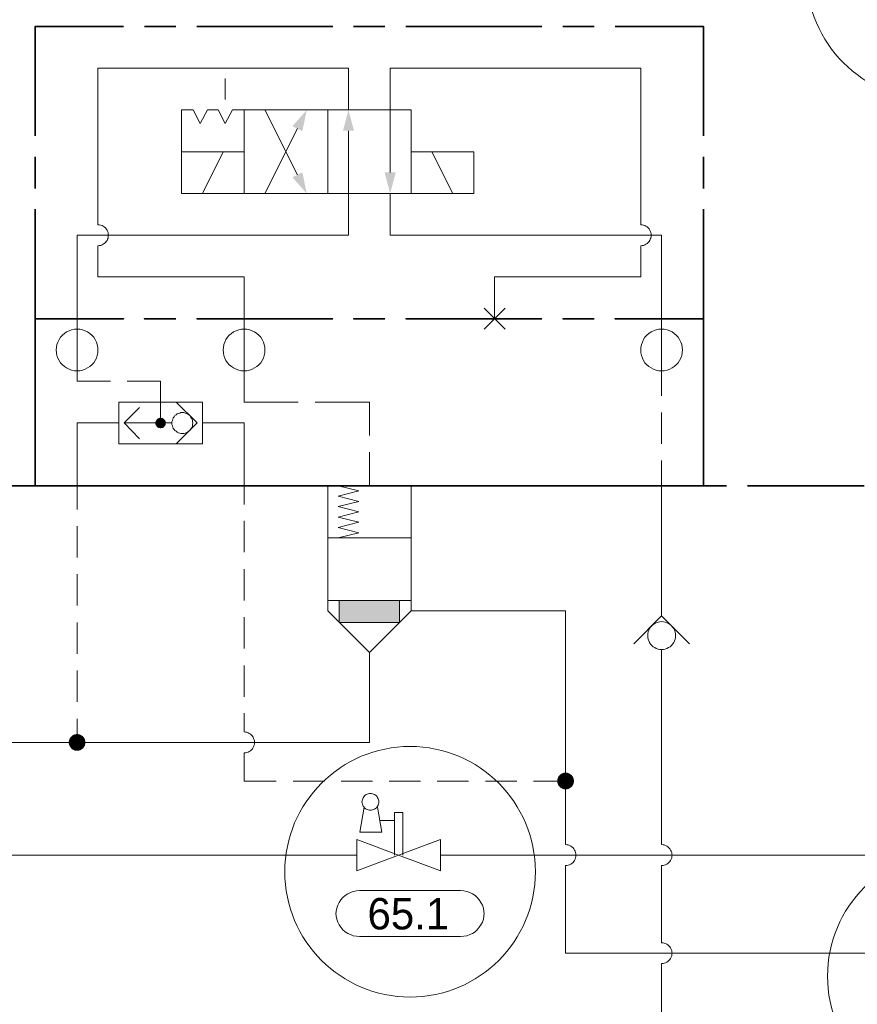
# Model space of a CAD drawing. Header units: millimetres. Extents: x 0 to 203, y 0 to 47.
# Tile 125 of 196: x 147.77 to 150.93, y 17.12 to 20.83. Entities that reach past the tile are written whole.
import ezdxf

# ---------------------------------------------------------------- set-up
doc = ezdxf.new("R2010")
doc.units = ezdxf.units.MM
for name, color, linetype in [('PDF_Geomertry', 7, 'Continuous'), ('PDF_Solid Fills', 7, 'Continuous'), ('PDF_Text', 7, 'Continuous')]:
    doc.layers.add(name, color=color, linetype=linetype)
doc.styles.add('PDF Arial', font='txt')

msp = doc.modelspace()

# ---------------------------------------------------------------- hatches: boundary and pattern name
at = {"layer": 'PDF_Solid Fills', "transparency": 33554559}
for points in [[(148.304, 19.3104), (148.2846, 19.3124), (148.2852, 19.3151)], [(148.304, 19.3104), (148.2852, 19.3151), (148.286, 19.3174)], [(148.304, 19.3104), (148.286, 19.3174), (148.2874, 19.3201)], [(148.304, 19.3104), (148.2874, 19.3201), (148.2888, 19.3221)], [(148.304, 19.3104), (148.2888, 19.3221), (148.2902, 19.3243)], [(148.304, 19.3104), (148.2902, 19.3243), (148.2921, 19.3257)], [(148.304, 19.3104), (148.2921, 19.3257), (148.2943, 19.3271)], [(148.304, 19.3104), (148.2943, 19.3271), (148.2971, 19.3285)], [(148.304, 19.3104), (148.2971, 19.3285), (148.299, 19.329)], [(148.304, 19.3104), (148.299, 19.329), (148.3018, 19.3299)], [(148.304, 19.3104), (148.3018, 19.3299), (148.304, 19.3299)], [(148.304, 19.3104), (148.3068, 19.3299), (148.3096, 19.329)], [(148.304, 19.3104), (148.304, 19.3299), (148.3068, 19.3299)], [(148.304, 19.3104), (148.3096, 19.329), (148.3115, 19.3285)], [(148.304, 19.3104), (148.3115, 19.3285), (148.3143, 19.3271)], [(148.304, 19.3104), (148.3143, 19.3271), (148.3165, 19.3257)], [(148.304, 19.3104), (148.3165, 19.3257), (148.3179, 19.3243)], [(148.304, 19.3104), (148.3179, 19.3243), (148.3199, 19.3221)], [(148.304, 19.3104), (148.3199, 19.3221), (148.3213, 19.3201)], [(148.304, 19.3104), (148.3213, 19.3201), (148.3227, 19.3174)], [(148.304, 19.3104), (148.3227, 19.3174), (148.3235, 19.3151)], [(148.304, 19.3104), (148.3235, 19.3151), (148.3235, 19.3124)], [(148.304, 19.3104), (148.2846, 19.3104), (148.2846, 19.3124)], [(148.304, 19.3104), (148.2846, 19.3076), (148.2846, 19.3104)], [(148.304, 19.3104), (148.2852, 19.3049), (148.2846, 19.3076)], [(148.304, 19.3104), (148.286, 19.3026), (148.2852, 19.3049)], [(148.304, 19.3104), (148.2874, 19.2999), (148.286, 19.3026)], [(148.304, 19.3104), (148.2888, 19.2979), (148.2874, 19.2999)], [(148.304, 19.3104), (148.2902, 19.2965), (148.2888, 19.2979)], [(148.304, 19.3104), (148.2921, 19.2943), (148.2902, 19.2965)], [(148.304, 19.3104), (148.2943, 19.2929), (148.2921, 19.2943)], [(148.304, 19.3104), (148.2971, 19.2915), (148.2943, 19.2929)], [(148.304, 19.3104), (148.299, 19.291), (148.2971, 19.2915)], [(148.304, 19.3104), (148.3018, 19.291), (148.299, 19.291)], [(148.304, 19.3104), (148.304, 19.2901), (148.3018, 19.291)], [(148.304, 19.3104), (148.3235, 19.3124), (148.324, 19.3104)], [(148.304, 19.3104), (148.3068, 19.291), (148.304, 19.2901)], [(148.304, 19.3104), (148.3096, 19.291), (148.3068, 19.291)], [(148.304, 19.3104), (148.3115, 19.2915), (148.3096, 19.291)], [(148.304, 19.3104), (148.3143, 19.2929), (148.3115, 19.2915)], [(148.304, 19.3104), (148.3165, 19.2943), (148.3143, 19.2929)], [(148.304, 19.3104), (148.3179, 19.2965), (148.3165, 19.2943)], [(148.304, 19.3104), (148.3199, 19.2979), (148.3179, 19.2965)], [(148.304, 19.3104), (148.3213, 19.2999), (148.3199, 19.2979)], [(148.304, 19.3104), (148.3227, 19.3026), (148.3213, 19.2999)], [(148.304, 19.3104), (148.3235, 19.3049), (148.3227, 19.3026)], [(148.304, 19.3104), (148.3235, 19.3076), (148.3235, 19.3049)], [(148.304, 19.3104), (148.324, 19.3104), (148.3235, 19.3076)], [(147.9902, 18.1076), (147.9652, 18.1271), (147.9679, 18.1299)], [(147.9902, 18.1076), (147.9679, 18.1299), (147.9707, 18.1326)], [(147.9902, 18.1076), (147.9707, 18.1326), (147.974, 18.1346)], [(147.9902, 18.1076), (147.974, 18.1346), (147.9777, 18.1368)], [(147.9902, 18.1076), (147.9777, 18.1368), (147.9818, 18.1382)], [(147.9902, 18.1076), (147.9818, 18.1382), (147.986, 18.1388)], [(147.9902, 18.1076), (147.986, 18.1388), (147.9902, 18.1388)], [(147.9902, 18.1076), (147.9943, 18.1388), (147.9977, 18.1382)], [(147.9902, 18.1076), (147.9902, 18.1388), (147.9943, 18.1388)], [(147.9902, 18.1076), (147.9977, 18.1382), (148.0018, 18.1368)], [(147.9902, 18.1076), (148.0018, 18.1368), (148.0054, 18.1346)], [(147.9902, 18.1076), (148.0054, 18.1346), (148.0088, 18.1326)], [(147.9902, 18.1076), (148.0088, 18.1326), (148.0124, 18.1299)], [(147.9902, 18.1076), (148.0124, 18.1299), (148.0152, 18.1271)], [(147.9902, 18.1076), (147.9582, 18.1076), (147.9588, 18.1118)], [(147.9902, 18.1076), (147.9588, 18.1035), (147.9582, 18.1076)], [(147.9902, 18.1076), (147.9588, 18.1118), (147.9596, 18.116)], [(147.9902, 18.1076), (147.9596, 18.0999), (147.9588, 18.1035)], [(147.9902, 18.1076), (147.9596, 18.116), (147.961, 18.1201)], [(147.9902, 18.1076), (147.961, 18.0957), (147.9596, 18.0999)], [(147.9902, 18.1076), (147.961, 18.1201), (147.9629, 18.1235)], [(147.9902, 18.1076), (147.9629, 18.0924), (147.961, 18.0957)], [(147.9902, 18.1076), (147.9629, 18.1235), (147.9652, 18.1271)], [(147.9902, 18.1076), (147.9652, 18.0888), (147.9629, 18.0924)], [(147.9902, 18.1076), (147.9679, 18.0854), (147.9652, 18.0888)], [(147.9902, 18.1076), (147.9707, 18.0826), (147.9679, 18.0854)], [(147.9902, 18.1076), (147.974, 18.0804), (147.9707, 18.0826)], [(147.9902, 18.1076), (147.9777, 18.0785), (147.974, 18.0804)], [(147.9902, 18.1076), (147.9818, 18.0771), (147.9777, 18.0785)], [(147.9902, 18.1076), (147.986, 18.0763), (147.9818, 18.0771)], [(147.9902, 18.1076), (147.9902, 18.0763), (147.986, 18.0763)], [(147.9902, 18.1076), (148.0152, 18.1271), (148.0171, 18.1235)], [(147.9902, 18.1076), (148.0171, 18.1235), (148.0193, 18.1201)], [(147.9902, 18.1076), (148.0193, 18.1201), (148.0199, 18.116)], [(147.9902, 18.1076), (148.0199, 18.116), (148.0213, 18.1118)], [(147.9902, 18.1076), (148.0213, 18.1118), (148.0213, 18.1076)], [(147.9902, 18.1076), (147.9943, 18.0763), (147.9902, 18.0763)], [(147.9902, 18.1076), (147.9977, 18.0771), (147.9943, 18.0763)], [(147.9902, 18.1076), (148.0018, 18.0785), (147.9977, 18.0771)], [(147.9902, 18.1076), (148.0054, 18.0804), (148.0018, 18.0785)], [(147.9902, 18.1076), (148.0088, 18.0826), (148.0054, 18.0804)], [(147.9902, 18.1076), (148.0124, 18.0854), (148.0088, 18.0826)], [(147.9902, 18.1076), (148.0152, 18.0888), (148.0124, 18.0854)], [(147.9902, 18.1076), (148.0171, 18.0924), (148.0152, 18.0888)], [(147.9902, 18.1076), (148.0193, 18.0957), (148.0171, 18.0924)], [(147.9902, 18.1076), (148.0199, 18.0999), (148.0193, 18.0957)], [(147.9902, 18.1076), (148.0213, 18.1035), (148.0199, 18.0999)], [(147.9902, 18.1076), (148.0213, 18.1076), (148.0213, 18.1035)], [(149.829, 17.9624), (149.8013, 17.9785), (149.804, 17.9813)], [(149.829, 17.9624), (149.804, 17.9813), (149.8068, 17.9846)], [(149.829, 17.9624), (149.8068, 17.9846), (149.8096, 17.9874)], [(149.829, 17.9624), (149.8096, 17.9874), (149.8129, 17.9896)], [(149.829, 17.9624), (149.8129, 17.9896), (149.8165, 17.9915)], [(149.829, 17.9624), (149.8165, 17.9915), (149.8207, 17.9929)], [(149.829, 17.9624), (149.8207, 17.9929), (149.8249, 17.9938)], [(149.829, 17.9624), (149.8249, 17.9938), (149.829, 17.9938)], [(149.829, 17.9624), (149.8332, 17.9938), (149.8365, 17.9929)], [(149.829, 17.9624), (149.829, 17.9938), (149.8332, 17.9938)], [(149.829, 17.9624), (149.8365, 17.9929), (149.8407, 17.9915)], [(149.829, 17.9624), (149.8407, 17.9915), (149.8443, 17.9896)], [(149.829, 17.9624), (149.8443, 17.9896), (149.8477, 17.9874)], [(149.829, 17.9624), (149.8477, 17.9874), (149.8513, 17.9846)], [(149.829, 17.9624), (149.8513, 17.9846), (149.854, 17.9813)], [(149.829, 17.9624), (149.854, 17.9813), (149.856, 17.9785)], [(149.829, 17.9624), (149.7971, 17.9624), (149.7977, 17.9665)], [(149.829, 17.9624), (149.7977, 17.9582), (149.7971, 17.9624)], [(149.829, 17.9624), (149.7977, 17.9665), (149.7985, 17.9707)], [(149.829, 17.9624), (149.7985, 17.954), (149.7977, 17.9582)], [(149.829, 17.9624), (149.7985, 17.9707), (149.7999, 17.9743)], [(149.829, 17.9624), (149.7999, 17.9507), (149.7985, 17.954)], [(149.829, 17.9624), (149.7999, 17.9743), (149.8013, 17.9785)], [(149.829, 17.9624), (149.8013, 17.9465), (149.7999, 17.9507)], [(149.829, 17.9624), (149.804, 17.9429), (149.8013, 17.9465)], [(149.829, 17.9624), (149.8068, 17.9401), (149.804, 17.9429)], [(149.829, 17.9624), (149.8096, 17.9374), (149.8068, 17.9401)], [(149.829, 17.9624), (149.8129, 17.9354), (149.8096, 17.9374)], [(149.829, 17.9624), (149.8165, 17.9332), (149.8129, 17.9354)], [(149.829, 17.9624), (149.8207, 17.9318), (149.8165, 17.9332)], [(149.829, 17.9624), (149.8249, 17.9313), (149.8207, 17.9318)], [(149.829, 17.9624), (149.829, 17.9313), (149.8249, 17.9313)], [(149.829, 17.9624), (149.856, 17.9785), (149.8582, 17.9743)], [(149.829, 17.9624), (149.8582, 17.9743), (149.8588, 17.9707)], [(149.829, 17.9624), (149.8588, 17.9707), (149.8602, 17.9665)], [(149.829, 17.9624), (149.8602, 17.9665), (149.8602, 17.9624)], [(149.829, 17.9624), (149.8332, 17.9313), (149.829, 17.9313)], [(149.829, 17.9624), (149.8365, 17.9318), (149.8332, 17.9313)], [(149.829, 17.9624), (149.8407, 17.9332), (149.8365, 17.9318)], [(149.829, 17.9624), (149.8443, 17.9354), (149.8407, 17.9332)], [(149.829, 17.9624), (149.8477, 17.9374), (149.8443, 17.9354)], [(149.829, 17.9624), (149.8513, 17.9401), (149.8477, 17.9374)], [(149.829, 17.9624), (149.854, 17.9429), (149.8513, 17.9401)], [(149.829, 17.9624), (149.856, 17.9465), (149.854, 17.9429)], [(149.829, 17.9624), (149.8582, 17.9507), (149.856, 17.9465)], [(149.829, 17.9624), (149.8588, 17.954), (149.8582, 17.9507)], [(149.829, 17.9624), (149.8602, 17.9582), (149.8588, 17.954)], [(149.829, 17.9624), (149.8602, 17.9624), (149.8602, 17.9582)]]:
    msp.add_hatch(color=256, dxfattribs=at).paths.add_polyline_path(points)

# ---------------------------------------------------------------- linework, layer by layer
at = {"layer": 'PDF_Geomertry', "lineweight": 35}
for points in [[(148.1652, 20.8035), (147.8324, 20.8035), (147.8324, 20.391)], [(148.3615, 20.8035), (148.2435, 20.8035)], [(148.9527, 20.8035), (148.4407, 20.8035)], [(149.149, 20.8035), (149.031, 20.8035)], [(149.7393, 20.8035), (149.2277, 20.8035)], [(149.9365, 20.8035), (149.8185, 20.8035)], [(150.3477, 20.391), (150.3477, 20.8035), (150.0152, 20.8035)], [(147.8324, 20.3124), (147.8324, 20.1938)], [(150.3477, 20.1938), (150.3477, 20.3124)], [(147.8324, 20.1151), (147.8324, 19.7026), (148.1652, 19.7026), (147.8324, 19.7026), (147.8324, 19.0743), (148.1652, 19.0743)], [(150.3477, 20.1151), (150.3477, 19.7026), (150.0152, 19.7026), (150.3477, 19.7026), (150.3477, 19.0743), (150.0152, 19.0743)], [(147.3638, 19.0743), (147.8754, 19.0743)], [(147.9546, 19.0743), (148.0727, 19.0743)], [(148.1513, 19.0743), (148.6629, 19.0743)], [(148.3615, 19.0743), (148.2435, 19.0743)], [(148.9527, 19.0743), (148.4407, 19.0743)], [(148.7415, 19.0743), (148.8602, 19.0743)], [(148.9388, 19.0743), (149.4504, 19.0743)], [(149.149, 19.0743), (149.031, 19.0743)], [(149.7393, 19.0743), (149.2277, 19.0743)], [(149.529, 19.0743), (149.6471, 19.0743)], [(149.7263, 19.0743), (150.2379, 19.0743)], [(149.9365, 19.0743), (149.8185, 19.0743)], [(150.3165, 19.0743), (150.4346, 19.0743)], [(150.5138, 19.0743), (150.9527, 19.0743)]]:
    msp.add_lwpolyline(points, dxfattribs=at)
at = {"layer": 'PDF_Geomertry', "lineweight": 15}
for points in [[(149.0115, 20.4888), (149.0115, 20.6457), (148.0685, 20.6457), (148.0685, 20.0568), (148.0735, 20.0563), (148.079, 20.0554), (148.0838, 20.0535), (148.0879, 20.0513), (148.0921, 20.0485), (148.0963, 20.0451), (148.0999, 20.041), (148.1027, 20.0368), (148.1046, 20.0326), (148.1068, 20.0276), (148.1074, 20.0221), (148.1074, 20.0174), (148.1074, 20.0124), (148.1068, 20.0068), (148.1046, 20.0021), (148.1027, 19.9979), (148.0999, 19.9938), (148.0963, 19.9896), (148.0921, 19.986), (148.0879, 19.9832), (148.0838, 19.9813), (148.079, 19.979), (148.0735, 19.9785), (148.0685, 19.9776), (148.0735, 19.9785), (148.079, 19.979), (148.0838, 19.9813), (148.0879, 19.9832), (148.0921, 19.986), (148.0963, 19.9896), (148.0999, 19.9938), (148.1027, 19.9979), (148.1046, 20.0021), (148.1068, 20.0068), (148.1074, 20.0124), (148.1074, 20.0174), (148.1074, 20.0221), (148.1068, 20.0276), (148.1046, 20.0326), (148.1027, 20.0368), (148.0999, 20.041), (148.0963, 20.0451), (148.0921, 20.0485), (148.0879, 20.0513), (148.0838, 20.0535), (148.079, 20.0554), (148.0735, 20.0563), (148.0685, 20.0568)], [(150.1115, 20.0568), (150.1115, 20.6457), (149.1685, 20.6457), (149.1685, 20.4888), (149.1685, 20.2535)], [(148.5477, 20.5285), (148.5477, 20.6068)], [(148.6971, 20.4888), (148.8193, 20.2451)], [(149.0115, 20.4104), (149.0115, 20.1743), (149.0115, 20.0174), (147.9902, 20.0174), (147.9902, 19.7026), (147.9902, 19.6638), (147.9902, 19.5063), (147.9902, 19.4674), (148.1157, 19.4674)], [(148.6971, 20.1743), (148.8193, 20.4188)], [(148.4615, 20.1743), (148.5402, 20.3318)], [(149.4046, 20.1743), (149.3254, 20.3318)], [(149.1685, 20.1743), (149.1685, 20.0174), (150.1902, 20.0174), (150.1902, 19.7026), (150.1902, 19.6638), (150.1902, 19.5063), (150.1902, 19.4124)], [(149.5615, 19.7026), (149.5615, 19.8604), (150.1115, 19.8604), (150.1115, 19.9776), (150.1165, 19.9785), (150.1221, 19.979), (150.1268, 19.9813), (150.131, 19.9832), (150.136, 19.986), (150.1393, 19.9896), (150.1429, 19.9938), (150.1457, 19.9979), (150.1477, 20.0021), (150.1499, 20.0068), (150.1504, 20.0124), (150.1513, 20.0174), (150.1504, 20.0221), (150.1499, 20.0276), (150.1477, 20.0326), (150.1457, 20.0368), (150.1429, 20.041), (150.1393, 20.0451), (150.136, 20.0485), (150.131, 20.0513), (150.1268, 20.0535), (150.1221, 20.0554), (150.1165, 20.0563), (150.1115, 20.0568), (150.1165, 20.0563), (150.1221, 20.0554), (150.1268, 20.0535), (150.131, 20.0513), (150.136, 20.0485), (150.1393, 20.0451), (150.1429, 20.041), (150.1457, 20.0368), (150.1477, 20.0326), (150.1499, 20.0276), (150.1504, 20.0221), (150.1513, 20.0174), (150.1504, 20.0124), (150.1499, 20.0068), (150.1477, 20.0021), (150.1457, 19.9979), (150.1429, 19.9938), (150.1393, 19.9896), (150.136, 19.986), (150.131, 19.9832), (150.1268, 19.9813), (150.1221, 19.979), (150.1165, 19.9785), (150.1115, 19.9776)], [(148.0685, 19.9776), (148.0685, 19.8604), (148.6185, 19.8604), (148.6185, 19.7026), (148.6185, 19.6638), (148.6185, 19.5063), (148.6185, 19.3888), (148.8227, 19.3888)], [(149.5221, 19.6638), (149.6013, 19.7424)], [(149.6013, 19.6638), (149.5221, 19.7424)], [(148.1782, 19.4674), (148.304, 19.4674), (148.304, 19.3104)], [(148.3629, 19.2313), (148.4415, 19.3104), (148.3629, 19.3888)], [(148.886, 19.3888), (149.0902, 19.3888), (149.0902, 19.2632)], [(148.2254, 19.2513), (148.1665, 19.3104), (148.2254, 19.3688)], [(150.1902, 19.3493), (150.1902, 19.2313)], [(148.1471, 19.3104), (147.9902, 19.3104), (147.9902, 19.0743), (147.9902, 18.9846)], [(148.3471, 19.3104), (148.324, 19.3104), (148.1665, 19.3104)], [(148.4615, 19.3104), (148.6185, 19.3104), (148.6185, 19.0743), (148.6185, 19.004)], [(149.0902, 19.1999), (149.0902, 19.0743)], [(150.1902, 19.1688), (150.1902, 19.0743), (150.1902, 18.6146), (150.1902, 18.584)], [(149.2471, 18.6026), (149.0902, 18.4457), (148.9332, 18.6026), (148.9332, 19.0743), (149.2471, 19.0743), (149.2471, 18.6026), (149.829, 18.6026), (149.829, 17.9624), (149.829, 17.7229), (149.8338, 17.7221), (149.8388, 17.7215), (149.8435, 17.7193), (149.8485, 17.7174), (149.8527, 17.7146), (149.8568, 17.711), (149.8602, 17.7076), (149.8629, 17.7026), (149.8652, 17.6985), (149.8665, 17.6938), (149.8679, 17.6888), (149.8679, 17.6832), (149.8679, 17.6785), (149.8665, 17.6735), (149.8652, 17.6679), (149.8629, 17.6637), (149.8602, 17.6596), (149.8568, 17.6554), (149.8527, 17.6521), (149.8485, 17.6493), (149.8435, 17.6471), (149.8388, 17.6451), (149.8338, 17.6443), (149.829, 17.6443), (149.8338, 17.6443), (149.8388, 17.6451), (149.8435, 17.6471), (149.8485, 17.6493), (149.8527, 17.6521), (149.8568, 17.6554), (149.8602, 17.6596), (149.8629, 17.6637), (149.8652, 17.6679), (149.8665, 17.6735), (149.8679, 17.6785), (149.8679, 17.6832), (149.8679, 17.6888), (149.8665, 17.6938), (149.8652, 17.6985), (149.8629, 17.7026), (149.8602, 17.7076), (149.8568, 17.711), (149.8527, 17.7146), (149.8485, 17.7174), (149.8435, 17.7193), (149.8388, 17.7215), (149.8338, 17.7221), (149.829, 17.7229)], [(148.9721, 19.0743), (149.0504, 19.0549), (148.9721, 19.0354), (149.0504, 19.0151), (148.9721, 18.9957), (149.0504, 18.9763), (148.9721, 18.9563), (149.0504, 18.9368), (148.9721, 18.9174), (149.0504, 18.8971), (148.9721, 18.8776)], [(147.9902, 18.9215), (147.9902, 18.8035)], [(148.6185, 18.9415), (148.6185, 18.8235)], [(148.9332, 18.8776), (149.2471, 18.8776)], [(148.6185, 18.7604), (148.6185, 18.6424)], [(147.9902, 18.741), (147.9902, 18.6229)], [(148.9332, 18.6424), (149.2471, 18.6424)], [(148.9763, 18.6424), (148.9763, 18.5596), (149.204, 18.5596), (149.204, 18.6424)], [(148.6185, 18.579), (148.6185, 18.461)], [(150.0852, 18.479), (150.1902, 18.584), (150.2949, 18.479)], [(147.9902, 18.5596), (147.9902, 18.4415)], [(146.3838, 18.1076), (146.4499, 18.1076), (147.9902, 18.1076), (149.0902, 18.1076), (149.0902, 18.4457)], [(150.1902, 17.7229), (150.1957, 17.7221), (150.2004, 17.7215), (150.2054, 17.7193), (150.2102, 17.7174), (150.2143, 17.7146), (150.2179, 17.711), (150.2213, 17.7076), (150.224, 17.7026), (150.2268, 17.6985), (150.2282, 17.6938), (150.229, 17.6888), (150.2296, 17.6832), (150.229, 17.6785), (150.2282, 17.6735), (150.2268, 17.6679), (150.224, 17.6637), (150.2213, 17.6596), (150.2179, 17.6554), (150.2143, 17.6521), (150.2102, 17.6493), (150.2054, 17.6471), (150.2004, 17.6451), (150.1957, 17.6443), (150.1902, 17.6443), (150.1957, 17.6443), (150.2004, 17.6451), (150.2054, 17.6471), (150.2102, 17.6493), (150.2143, 17.6521), (150.2179, 17.6554), (150.2213, 17.6596), (150.224, 17.6637), (150.2268, 17.6679), (150.2282, 17.6735), (150.229, 17.6785), (150.2296, 17.6832), (150.229, 17.6888), (150.2282, 17.6938), (150.2268, 17.6985), (150.224, 17.7026), (150.2213, 17.7076), (150.2179, 17.711), (150.2143, 17.7146), (150.2102, 17.7174), (150.2054, 17.7193), (150.2004, 17.7215), (150.1957, 17.7221), (150.1902, 17.7229), (150.1902, 18.4576)], [(148.6185, 18.3979), (148.6185, 18.2799)], [(147.9902, 18.3785), (147.9902, 18.2604)], [(148.6185, 18.1471), (148.6235, 18.1465), (148.629, 18.1457), (148.6338, 18.1437), (148.6379, 18.1415), (148.6421, 18.1388), (148.6463, 18.1354), (148.6499, 18.1318), (148.6527, 18.1276), (148.6546, 18.1229), (148.6568, 18.1179), (148.6574, 18.1132), (148.6582, 18.1076), (148.6574, 18.1026), (148.6568, 18.0979), (148.6546, 18.0929), (148.6527, 18.0882), (148.6499, 18.084), (148.6463, 18.0799), (148.6421, 18.0763), (148.6379, 18.0735), (148.6338, 18.0715), (148.629, 18.0701), (148.6235, 18.0688), (148.6185, 18.0688), (148.6235, 18.0688), (148.629, 18.0701), (148.6338, 18.0715), (148.6379, 18.0735), (148.6421, 18.0763), (148.6463, 18.0799), (148.6499, 18.084), (148.6527, 18.0882), (148.6546, 18.0929), (148.6568, 18.0979), (148.6574, 18.1026), (148.6582, 18.1076), (148.6574, 18.1132), (148.6568, 18.1179), (148.6546, 18.1229), (148.6527, 18.1276), (148.6499, 18.1318), (148.6463, 18.1354), (148.6421, 18.1388), (148.6379, 18.1415), (148.6338, 18.1437), (148.629, 18.1457), (148.6235, 18.1465), (148.6185, 18.1471), (148.6185, 18.2174)], [(147.9902, 18.1971), (147.9902, 18.1076)], [(147.1888, 18.0688), (147.1888, 17.6832), (149.0429, 17.6832)], [(148.6185, 18.0688), (148.6185, 17.9624), (148.7393, 17.9624)], [(148.8027, 17.9624), (148.9207, 17.9624)], [(148.9838, 17.9624), (149.1018, 17.9624)], [(149.1643, 17.9624), (149.2824, 17.9624)], [(149.3457, 17.9624), (149.4638, 17.9624)], [(149.5268, 17.9624), (149.6449, 17.9624)], [(149.7082, 17.9624), (149.829, 17.9624)], [(149.3574, 17.6832), (150.9915, 17.6832)], [(149.829, 17.6443), (149.829, 17.3138), (151.1213, 17.3138)], [(150.1902, 17.3535), (150.1957, 17.3526), (150.2004, 17.3521), (150.2054, 17.3507), (150.2102, 17.3479), (150.2143, 17.3451), (150.2179, 17.3415), (150.2213, 17.3382), (150.224, 17.334), (150.2268, 17.329), (150.2282, 17.3243), (150.229, 17.3193), (150.2296, 17.3138), (150.229, 17.309), (150.2282, 17.304), (150.2268, 17.2993), (150.224, 17.2943), (150.2213, 17.2901), (150.2179, 17.286), (150.2143, 17.2826), (150.2102, 17.2799), (150.2054, 17.2776), (150.2004, 17.2763), (150.1957, 17.2749), (150.1902, 17.2749), (150.1957, 17.2749), (150.2004, 17.2763), (150.2054, 17.2776), (150.2102, 17.2799), (150.2143, 17.2826), (150.2179, 17.286), (150.2213, 17.2901), (150.224, 17.2943), (150.2268, 17.2993), (150.2282, 17.304), (150.229, 17.309), (150.2296, 17.3138), (150.229, 17.3193), (150.2282, 17.3243), (150.2268, 17.329), (150.224, 17.334), (150.2213, 17.3382), (150.2179, 17.3415), (150.2143, 17.3451), (150.2102, 17.3479), (150.2054, 17.3507), (150.2004, 17.3521), (150.1957, 17.3526), (150.1902, 17.3535), (150.1902, 17.6443)], [(150.1902, 17.2749), (150.1902, 16.9443), (153.8527, 16.9443), (156.4929, 16.9443), (159.8602, 16.9443), (162.5004, 16.9443), (162.5004, 16.611)]]:
    msp.add_lwpolyline(points, dxfattribs=at)
for points in [[(148.6185, 20.3318), (148.6185, 20.4888), (148.5754, 20.4888), (148.5477, 20.4374), (148.5207, 20.4888), (148.481, 20.4888), (148.4532, 20.4374), (148.4263, 20.4888), (148.3832, 20.4888), (148.3832, 20.3318)], [(148.9332, 20.4888), (148.6185, 20.4888), (148.6185, 20.1743), (148.9332, 20.1743), (148.9332, 20.4888)], [(149.2471, 20.1743), (148.9332, 20.1743), (148.9332, 20.4888), (149.2471, 20.4888), (149.2471, 20.1743)], [(148.3832, 20.1743), (148.6185, 20.1743), (148.6185, 20.3318), (148.3832, 20.3318), (148.3832, 20.1743)], [(149.2471, 20.1743), (149.4832, 20.1743), (149.4832, 20.3318), (149.2471, 20.3318), (149.2471, 20.1743)], [(148.0685, 19.5854), (148.0679, 19.5951), (148.0657, 19.6054), (148.0624, 19.6151), (148.0582, 19.6243), (148.0527, 19.6332), (148.0457, 19.641), (148.0379, 19.6471), (148.029, 19.6535), (148.0199, 19.6576), (148.0102, 19.661), (148.0004, 19.6632), (147.9902, 19.6638), (147.9796, 19.6632), (147.9693, 19.661), (147.9596, 19.6576), (147.9504, 19.6535), (147.9421, 19.6471), (147.9346, 19.641), (147.9277, 19.6332), (147.9221, 19.6243), (147.9171, 19.6151), (147.9138, 19.6054), (147.9124, 19.5951), (147.9115, 19.5854), (147.9124, 19.5749), (147.9138, 19.5646), (147.9171, 19.5549), (147.9221, 19.5457), (147.9277, 19.5374), (147.9346, 19.5299), (147.9421, 19.5229), (147.9504, 19.5174), (147.9596, 19.5124), (147.9693, 19.509), (147.9796, 19.5068), (147.9902, 19.5063), (148.0004, 19.5068), (148.0102, 19.509), (148.0199, 19.5124), (148.029, 19.5174), (148.0379, 19.5229), (148.0457, 19.5299), (148.0527, 19.5374), (148.0582, 19.5457), (148.0624, 19.5549), (148.0657, 19.5646), (148.0679, 19.5749), (148.0685, 19.5854)], [(148.6971, 19.5854), (148.6963, 19.5951), (148.6943, 19.6054), (148.6915, 19.6151), (148.6865, 19.6243), (148.681, 19.6332), (148.674, 19.641), (148.6665, 19.6471), (148.6582, 19.6535), (148.6485, 19.6576), (148.6388, 19.661), (148.629, 19.6632), (148.6185, 19.6638), (148.6082, 19.6632), (148.5985, 19.661), (148.5888, 19.6576), (148.579, 19.6535), (148.5707, 19.6471), (148.5629, 19.641), (148.556, 19.6332), (148.5504, 19.6243), (148.5457, 19.6151), (148.5429, 19.6054), (148.5407, 19.5951), (148.5402, 19.5854), (148.5407, 19.5749), (148.5429, 19.5646), (148.5457, 19.5549), (148.5504, 19.5457), (148.556, 19.5374), (148.5629, 19.5299), (148.5707, 19.5229), (148.579, 19.5174), (148.5888, 19.5124), (148.5985, 19.509), (148.6082, 19.5068), (148.6185, 19.5063), (148.629, 19.5068), (148.6388, 19.509), (148.6485, 19.5124), (148.6582, 19.5174), (148.6665, 19.5229), (148.674, 19.5299), (148.681, 19.5374), (148.6865, 19.5457), (148.6915, 19.5549), (148.6943, 19.5646), (148.6963, 19.5749), (148.6971, 19.5854)], [(150.2685, 19.5854), (150.2679, 19.5951), (150.2665, 19.6054), (150.2629, 19.6151), (150.2582, 19.6243), (150.2527, 19.6332), (150.2457, 19.641), (150.2379, 19.6471), (150.2296, 19.6535), (150.2207, 19.6576), (150.211, 19.661), (150.2004, 19.6632), (150.1902, 19.6638), (150.1796, 19.6632), (150.1699, 19.661), (150.1602, 19.6576), (150.1513, 19.6535), (150.1421, 19.6471), (150.1346, 19.641), (150.1277, 19.6332), (150.1221, 19.6243), (150.1179, 19.6151), (150.1143, 19.6054), (150.1124, 19.5951), (150.1115, 19.5854), (150.1124, 19.5749), (150.1143, 19.5646), (150.1179, 19.5549), (150.1221, 19.5457), (150.1277, 19.5374), (150.1346, 19.5299), (150.1421, 19.5229), (150.1513, 19.5174), (150.1602, 19.5124), (150.1699, 19.509), (150.1796, 19.5068), (150.1902, 19.5063), (150.2004, 19.5068), (150.211, 19.509), (150.2207, 19.5124), (150.2296, 19.5174), (150.2379, 19.5229), (150.2457, 19.5299), (150.2527, 19.5374), (150.2582, 19.5457), (150.2629, 19.5549), (150.2665, 19.5646), (150.2679, 19.5749), (150.2685, 19.5854)], [(148.1471, 19.3888), (148.4615, 19.3888), (148.4615, 19.2313), (148.1471, 19.2313), (148.1471, 19.3888)], [(148.4254, 19.3104), (148.4249, 19.3151), (148.424, 19.3201), (148.4227, 19.3249), (148.4199, 19.3299), (148.4171, 19.334), (148.4138, 19.3382), (148.4102, 19.341), (148.406, 19.3443), (148.4013, 19.3465), (148.3963, 19.3479), (148.3915, 19.3493), (148.386, 19.3493), (148.381, 19.3493), (148.3763, 19.3479), (148.3713, 19.3465), (148.3665, 19.3443), (148.3624, 19.341), (148.3582, 19.3382), (148.3554, 19.334), (148.3518, 19.3299), (148.3499, 19.3249), (148.3485, 19.3201), (148.3471, 19.3151), (148.3471, 19.3104), (148.3471, 19.3049), (148.3485, 19.2999), (148.3499, 19.2951), (148.3518, 19.2901), (148.3554, 19.286), (148.3582, 19.2826), (148.3624, 19.279), (148.3665, 19.2763), (148.3713, 19.2735), (148.3763, 19.2721), (148.381, 19.2707), (148.386, 19.2707), (148.3915, 19.2707), (148.3963, 19.2721), (148.4013, 19.2735), (148.406, 19.2763), (148.4102, 19.279), (148.4138, 19.2826), (148.4171, 19.286), (148.4199, 19.2901), (148.4227, 19.2951), (148.424, 19.2999), (148.4249, 19.3049), (148.4254, 19.3104)], [(150.2429, 18.5096), (150.2421, 18.5165), (150.2407, 18.5235), (150.2388, 18.5299), (150.236, 18.536), (150.2318, 18.5415), (150.2277, 18.5471), (150.2221, 18.5513), (150.2165, 18.5554), (150.2102, 18.5582), (150.204, 18.5604), (150.1971, 18.5618), (150.1902, 18.5624), (150.1832, 18.5618), (150.1768, 18.5604), (150.1699, 18.5582), (150.1643, 18.5554), (150.1582, 18.5513), (150.1532, 18.5471), (150.1485, 18.5415), (150.1449, 18.536), (150.1421, 18.5299), (150.1393, 18.5235), (150.1379, 18.5165), (150.1379, 18.5096), (150.1379, 18.5026), (150.1393, 18.4965), (150.1421, 18.4896), (150.1449, 18.484), (150.1485, 18.4776), (150.1532, 18.4729), (150.1582, 18.4679), (150.1643, 18.4646), (150.1699, 18.4618), (150.1768, 18.459), (150.1832, 18.4576), (150.1902, 18.4576), (150.1971, 18.4576), (150.204, 18.459), (150.2102, 18.4618), (150.2165, 18.4646), (150.2221, 18.4679), (150.2277, 18.4729), (150.2318, 18.4776), (150.236, 18.484), (150.2388, 18.4896), (150.2407, 18.4965), (150.2421, 18.5026), (150.2429, 18.5096)], [(149.4338, 17.5499), (149.4457, 17.5493), (149.4568, 17.5465), (149.4679, 17.5429), (149.4782, 17.5382), (149.4879, 17.5313), (149.4963, 17.5235), (149.504, 17.5151), (149.5102, 17.5054), (149.5157, 17.4951), (149.5193, 17.484), (149.5213, 17.4729), (149.5221, 17.461), (149.5221, 17.4651), (149.5213, 17.454), (149.5193, 17.4424), (149.5157, 17.4313), (149.5102, 17.4207), (149.504, 17.4118), (149.4963, 17.4026), (149.4879, 17.3951), (149.4782, 17.3888), (149.4679, 17.384), (149.4568, 17.3799), (149.4457, 17.3776), (149.4338, 17.3771), (149.0527, 17.3771), (149.0415, 17.3776), (149.0296, 17.3799), (149.0193, 17.384), (149.0088, 17.3888), (148.999, 17.3951), (148.9902, 17.4026), (148.9824, 17.4118), (148.9763, 17.4207), (148.9713, 17.4313), (148.9671, 17.4424), (148.9652, 17.454), (148.9643, 17.4651), (148.9643, 17.461), (148.9652, 17.4729), (148.9671, 17.484), (148.9713, 17.4951), (148.9763, 17.5054), (148.9824, 17.5151), (148.9902, 17.5235), (148.999, 17.5313), (149.0088, 17.5382), (149.0193, 17.5429), (149.0296, 17.5465), (149.0415, 17.5493), (149.0527, 17.5499), (149.4338, 17.5499)]]:
    msp.add_lwpolyline(points, close=True, dxfattribs=at)
at = {"layer": 'PDF_Geomertry', "lineweight": 35}
for points in [[(148.3615, 19.7026), (148.2435, 19.7026)], [(148.9527, 19.7026), (148.4407, 19.7026)], [(149.149, 19.7026), (149.031, 19.7026)], [(149.7393, 19.7026), (149.2277, 19.7026)], [(149.9365, 19.7026), (149.8185, 19.7026)]]:
    msp.add_lwpolyline(points, close=True, dxfattribs=at)
at = {"layer": 'PDF_Geomertry', "lineweight": 0}
for points in [[(148.2943, 19.3104), (148.2943, 19.309), (148.2949, 19.3076), (148.2949, 19.3063), (148.2957, 19.3054), (148.2963, 19.304), (148.2971, 19.3035), (148.2985, 19.3021), (148.299, 19.3013), (148.3004, 19.3013), (148.3018, 19.3007), (148.3032, 19.3007), (148.304, 19.2999), (148.3054, 19.3007), (148.3068, 19.3007), (148.3082, 19.3013), (148.3088, 19.3013), (148.3102, 19.3021), (148.311, 19.3035), (148.3124, 19.304), (148.3129, 19.3054), (148.3129, 19.3063), (148.3138, 19.3076), (148.3138, 19.309), (148.3143, 19.3104), (148.3138, 19.311), (148.3138, 19.3124), (148.3129, 19.3138), (148.3129, 19.3151), (148.3124, 19.316), (148.311, 19.3174), (148.3102, 19.3179), (148.3088, 19.3188), (148.3082, 19.3193), (148.3068, 19.3193), (148.3054, 19.3201), (148.304, 19.3201), (148.3032, 19.3201), (148.3018, 19.3193), (148.3004, 19.3193), (148.299, 19.3188), (148.2985, 19.3179), (148.2971, 19.3174), (148.2963, 19.316), (148.2957, 19.3151), (148.2949, 19.3138), (148.2949, 19.3124), (148.2943, 19.311), (148.2943, 19.3104)], [(147.974, 18.1076), (147.974, 18.1054), (147.9749, 18.1035), (147.9754, 18.1021), (147.9763, 18.0999), (147.9777, 18.0979), (147.979, 18.0965), (147.9804, 18.0951), (147.9818, 18.0943), (147.9838, 18.0929), (147.986, 18.0924), (147.9879, 18.0924), (147.9902, 18.0924), (147.9921, 18.0924), (147.9943, 18.0924), (147.9957, 18.0929), (147.9977, 18.0943), (147.9999, 18.0951), (148.0013, 18.0965), (148.0027, 18.0979), (148.0032, 18.0999), (148.0046, 18.1021), (148.0054, 18.1035), (148.0054, 18.1054), (148.0054, 18.1076), (148.0054, 18.1096), (148.0054, 18.1118), (148.0046, 18.1138), (148.0032, 18.116), (148.0027, 18.1174), (148.0013, 18.1188), (147.9999, 18.1201), (147.9977, 18.1215), (147.9957, 18.1221), (147.9943, 18.1229), (147.9921, 18.1235), (147.9902, 18.1235), (147.9879, 18.1235), (147.986, 18.1229), (147.9838, 18.1221), (147.9818, 18.1215), (147.9804, 18.1201), (147.979, 18.1188), (147.9777, 18.1174), (147.9763, 18.116), (147.9754, 18.1138), (147.9749, 18.1118), (147.974, 18.1096), (147.974, 18.1076)], [(149.8129, 17.9624), (149.8129, 17.9604), (149.8138, 17.9582), (149.8143, 17.9562), (149.8152, 17.9549), (149.8165, 17.9526), (149.8179, 17.9513), (149.8193, 17.9499), (149.8207, 17.9485), (149.8227, 17.9479), (149.8249, 17.9471), (149.8268, 17.9465), (149.829, 17.9465), (149.831, 17.9465), (149.8332, 17.9471), (149.8346, 17.9479), (149.8365, 17.9485), (149.8379, 17.9499), (149.8402, 17.9513), (149.8415, 17.9526), (149.8421, 17.9549), (149.8435, 17.9562), (149.8443, 17.9582), (149.8443, 17.9604), (149.8443, 17.9624), (149.8443, 17.9646), (149.8443, 17.9665), (149.8435, 17.9688), (149.8421, 17.9701), (149.8415, 17.9721), (149.8402, 17.9735), (149.8379, 17.9749), (149.8365, 17.9757), (149.8346, 17.9771), (149.8332, 17.9776), (149.831, 17.9776), (149.829, 17.9785), (149.8268, 17.9776), (149.8249, 17.9776), (149.8227, 17.9771), (149.8207, 17.9757), (149.8193, 17.9749), (149.8179, 17.9735), (149.8165, 17.9721), (149.8152, 17.9701), (149.8143, 17.9688), (149.8138, 17.9665), (149.8129, 17.9646), (149.8129, 17.9624)]]:
    msp.add_lwpolyline(points, close=True, dxfattribs=at)
at = {"layer": 'PDF_Geomertry', "color": 1, "lineweight": 15}
for points in [[(149.1254, 17.884), (149.1254, 17.8882), (149.124, 17.8915), (149.1227, 17.8957), (149.1213, 17.8993), (149.1193, 17.9026), (149.1165, 17.9063), (149.1129, 17.909), (149.1096, 17.911), (149.106, 17.9132), (149.1018, 17.9137), (149.0985, 17.9151), (149.0943, 17.9151), (149.0902, 17.9151), (149.086, 17.9137), (149.0818, 17.9132), (149.0782, 17.911), (149.0749, 17.909), (149.0721, 17.9063), (149.0693, 17.9026), (149.0665, 17.8993), (149.0652, 17.8957), (149.0638, 17.8915), (149.0629, 17.8882), (149.0624, 17.884), (149.0629, 17.8799), (149.0638, 17.8757), (149.0652, 17.8715), (149.0665, 17.8679), (149.0693, 17.8646), (149.0721, 17.8618), (149.0749, 17.859), (149.0782, 17.8568), (149.0818, 17.8549), (149.086, 17.8535), (149.0902, 17.8526), (149.0943, 17.8521), (149.0985, 17.8526), (149.1018, 17.8535), (149.106, 17.8549), (149.1096, 17.8568), (149.1129, 17.859), (149.1165, 17.8618), (149.1193, 17.8646), (149.1213, 17.8679), (149.1227, 17.8715), (149.124, 17.8757), (149.1254, 17.8799), (149.1254, 17.884)], [(149.0429, 17.7424), (149.0429, 17.6243), (149.1999, 17.6832), (149.0429, 17.7424)], [(149.1999, 17.6832), (149.3574, 17.6243), (149.3574, 17.7424), (149.1999, 17.6832)]]:
    msp.add_lwpolyline(points, close=True, dxfattribs=at)
for points in [[(149.0707, 17.8638), (149.0546, 17.7701), (149.1374, 17.7701), (149.1213, 17.8638)], [(149.1846, 17.6832), (149.1846, 17.8443), (149.2157, 17.8443), (149.2157, 17.6832)], [(149.1296, 17.8132), (149.1846, 17.8132)]]:
    msp.add_lwpolyline(points, dxfattribs=at)
for centre, radius in [((151.208, 20.9999), 0.4716), ((149.2435, 17.6207), 0.4717), ((151.2865, 17.2276), 0.4717)]:
    msp.add_circle(centre, radius, dxfattribs=at)
at = {"layer": 'PDF_Solid Fills', "transparency": 33554559}
for points in [[(148.8004, 20.4276), (148.8379, 20.409), (148.8004, 20.4276), (148.8546, 20.4888)], [(148.9907, 20.4104), (149.0324, 20.4104), (148.9907, 20.4104), (149.0115, 20.4888)], [(148.8379, 20.254), (148.8004, 20.2354), (148.8379, 20.254), (148.8546, 20.1743)], [(149.1893, 20.2535), (149.1477, 20.2535), (149.1893, 20.2535), (149.1685, 20.1743)], [(148.9763, 18.6424), (149.204, 18.6424), (148.9763, 18.5596), (149.204, 18.5596)]]:
    msp.add_solid(points, dxfattribs=at)

# ---------------------------------------------------------------- texts
at = {"layer": 'PDF_Text', "insert": (149.0832, 17.402), "char_height": 0.11811, "attachment_point": 7, "style": 'PDF Arial'}
msp.add_mtext('65.1', dxfattribs=at)

doc.saveas('drawing.dxf')
